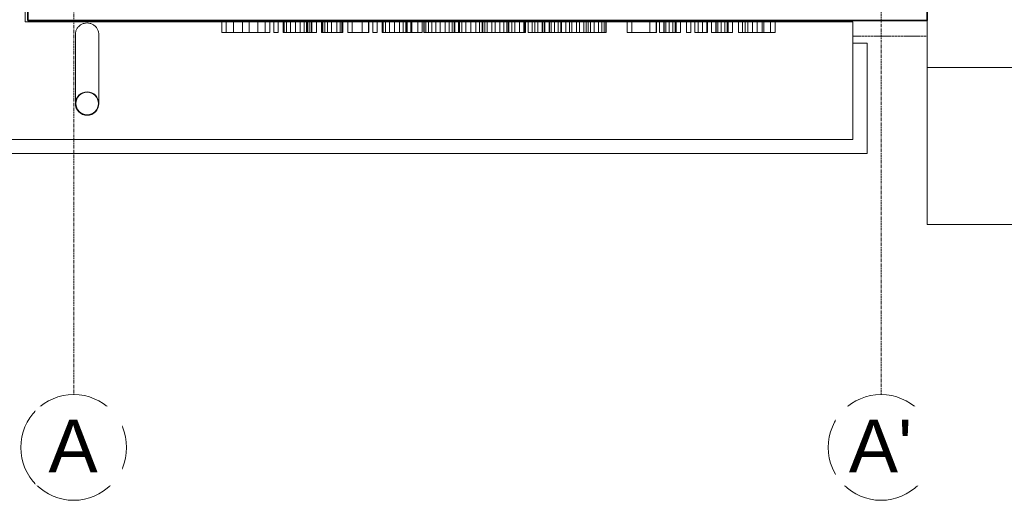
# Model space of a CAD drawing. Header units: millimetres. Extents: x -37728 to 44100, y 631619 to 691915.
# Tile 92 of 256: x -7856 to -3666, y 653044 to 655090. Entities that reach past the tile are written whole.
import ezdxf

# ---------------------------------------------------------------- set-up
doc = ezdxf.new("R2010")
doc.units = ezdxf.units.MM
doc.linetypes.add('__FK_przerywana', pattern=[0.32004, 0.16002, -0.16002])
doc.linetypes.add('Linia siatki', pattern=[2.2225, 1.27, -0.3175, 0.3175, -0.3175])
doc.layers.add('_XREF', color=7, linetype='Continuous')
for name, color, linetype, lineweight in [('A-DETL-MBND', 252, 'Continuous', 5), ('A-FLOR', 252, 'Continuous', 5), ('A-FLOR-LEVL', 252, 'Continuous', 5), ('A-GENM', 252, 'Continuous', 5), ('A-WALL', 252, 'Continuous', 35), ('P-PIPE', 252, 'Continuous', 5), ('S-GRID', 252, 'Continuous', 5), ('S-GRID-IDEN', 252, 'Continuous', 5)]:
    doc.layers.add(name, color=color, linetype=linetype, lineweight=lineweight)
doc.styles.add('Arial_2', font='arial.ttf', dxfattribs={"height": 22.5})

# ---------------------------------------------------------------- blocks, each defined once
blk = doc.blocks.new('ARu Rura spustowa okrągła ___FK_04_0 - Na ziemię _φ10_-9230879-__-00_00 Przyziemie PB')
at = {"layer": 'P-PIPE', "color": 252}
for p, q in [((7.5, 53.7), (7.5, 24.4)), ((17.5, 24.4), (17.5, 53.7))]:
    blk.add_line(p, q, dxfattribs=at)
for radius, start, end in [(5, 90, 270), (5, 270, 90), (4.8, 90, 270), (4.8, 270, 90)]:
    blk.add_arc((12.5, 53.7), radius, start, end, dxfattribs=at)
for points, knots in [([(7.5, 24.4), (7.5, 24.18), (7.53, 23.75), (7.66, 23.1), (7.87, 22.48), (8.25, 21.7), (8.92, 20.82), (9.97, 20.02), (11.19, 19.51), (12.06, 19.4), (12.5, 19.4)], [0.5, 0.5, 0.5, 0.5, 0.5416667, 0.5833333, 0.625, 0.6666667, 0.75, 0.8333333, 0.9166667, 1, 1, 1, 1]), ([(12.5, 19.4), (12.94, 19.4), (13.81, 19.51), (15.03, 20.02), (16.08, 20.82), (16.75, 21.7), (17.13, 22.48), (17.34, 23.1), (17.47, 23.75), (17.5, 24.18), (17.5, 24.4)], [0, 0, 0, 0, 0.0833333, 0.1666667, 0.25, 0.3333333, 0.375, 0.4166667, 0.4583333, 0.5, 0.5, 0.5, 0.5])]:
    blk.add_open_spline(points, degree=3, knots=knots, dxfattribs=at)
blk = doc.blocks.new('Siatka - M_Symbol siatki - okrąg mniejszy-7853319-__-00_00 Przyziemie PB')
at = {"layer": 'S-GRID-IDEN', "color": 252}
blk.add_circle((0, 0), 0.45, dxfattribs=at)
blk = doc.blocks.new('A$C4e31ac75')
at = {"layer": 'A-DETL-MBND', "linetype": '__FK_przerywana'}
blk.add_line((-753.3, -26.15), (-721.8, -26.15), dxfattribs=at)
at = {"layer": 'A-FLOR'}
for p, q in [((-1105.5, -20.1), (-1105.5, 804.45)), ((-753.3, -20.1), (-1105.5, -20.1)), ((-753.3, -29.1), (-753.3, -20.1)), ((-721.8, -19.55), (-721.8, -39.55)), ((-721.8, -39.55), (-476.1, -39.55))]:
    blk.add_line(p, q, dxfattribs=at)
at = {"layer": 'A-FLOR-LEVL'}
for p, q in [((-476.1, -39.55), (-721.8, -39.55)), ((-721.8, -106.25), (-721.8, -39.55)), ((-476.1, -106.25), (-721.8, -106.25))]:
    blk.add_line(p, q, dxfattribs=at)
at = {"layer": 'A-GENM'}
for p, q in [((-1021.9, -19.55), (-1019.96, -19.55)), ((-1021.9, -19.55), (-1021.9, -24.55)), ((-1019.96, -19.55), (-1017.58, -19.55)), ((-1019.96, -19.55), (-1019.96, -24.55)), ((-1017.58, -19.55), (-1016.84, -19.55)), ((-1016.84, -19.55), (-1016.05, -19.55)), ((-1016.84, -19.55), (-1016.84, -24.55)), ((-1016.05, -19.55), (-1013.07, -19.55)), ((-1013.07, -19.55), (-1010.27, -19.55)), ((-1013.07, -19.55), (-1013.07, -24.55)), ((-1010.27, -19.55), (-1008.1, -19.55)), ((-1010.27, -19.55), (-1010.27, -24.55)), ((-1008.1, -19.55), (-1006.48, -19.55)), ((-1006.48, -19.55), (-1005.77, -19.55)), ((-1006.48, -19.55), (-1006.48, -24.55)), ((-1005.77, -19.55), (-1003.36, -19.55)), ((-1003.36, -19.55), (-1001.42, -19.55)), ((-1003.36, -19.55), (-1003.36, -24.55)), ((-1001.42, -19.55), (-1001.42, -24.55)), ((-999.77, -19.55), (-997.89, -19.55)), ((-999.77, -19.55), (-999.77, -24.55)), ((-997.89, -19.55), (-997.89, -24.55)), ((-995.77, -19.55), (-995.4, -19.55)), ((-995.77, -19.55), (-995.77, -24.55)), ((-995.4, -19.55), (-994.31, -19.55)), ((-995.4, -19.55), (-995.4, -24.55)), ((-994.31, -19.55), (-992.63, -19.55)), ((-994.31, -19.55), (-994.31, -24.55)), ((-992.63, -19.55), (-990.52, -19.55)), ((-992.63, -19.55), (-992.63, -24.55)), ((-990.52, -19.55), (-988.47, -19.55)), ((-990.52, -19.55), (-990.52, -24.55)), ((-988.47, -19.55), (-986.84, -19.55)), ((-988.47, -19.55), (-988.47, -24.55)), ((-986.84, -19.55), (-985.77, -19.55)), ((-986.84, -19.55), (-986.84, -24.55)), ((-985.77, -19.55), (-985.41, -19.55)), ((-985.77, -19.55), (-985.77, -24.55)), ((-985.41, -19.55), (-984.64, -19.55)), ((-985.41, -19.55), (-985.41, -24.55)), ((-984.64, -19.55), (-983.8, -19.55)), ((-984.64, -19.55), (-984.64, -24.55)), ((-983.8, -19.55), (-983.52, -19.55)), ((-983.8, -19.55), (-983.8, -24.55)), ((-983.52, -19.55), (-981.64, -19.55)), ((-983.52, -19.55), (-983.52, -24.55)), ((-981.64, -19.55), (-981.64, -24.55)), ((-979.52, -19.55), (-979.29, -19.55)), ((-979.52, -19.55), (-979.52, -24.55)), ((-979.29, -19.55), (-978.95, -19.55)), ((-979.29, -19.55), (-979.29, -24.55)), ((-978.95, -19.55), (-978.02, -19.55)), ((-978.95, -19.55), (-978.95, -24.55)), ((-978.02, -19.55), (-976.83, -19.55)), ((-978.02, -19.55), (-978.02, -24.55)), ((-976.83, -19.55), (-975.21, -19.55)), ((-976.83, -19.55), (-976.83, -24.55)), ((-975.21, -19.55), (-972.91, -19.55)), ((-975.21, -19.55), (-975.21, -24.55)), ((-972.91, -19.55), (-971.46, -19.55)), ((-972.91, -19.55), (-972.91, -24.55)), ((-971.46, -19.55), (-970.81, -19.55)), ((-971.46, -19.55), (-971.46, -24.55)), ((-970.81, -19.55), (-970.34, -19.55)), ((-970.81, -19.55), (-970.81, -24.55)), ((-970.81, -19.55), (-970.81, -24.55)), ((-970.34, -19.55), (-970.34, -24.55)), ((-968.22, -19.55), (-966.34, -19.55)), ((-968.22, -19.55), (-968.22, -24.55)), ((-966.34, -19.55), (-962.11, -19.55)), ((-966.34, -19.55), (-966.34, -24.55)), ((-962.11, -19.55), (-959.51, -19.55)), ((-962.11, -19.55), (-962.11, -24.55)), ((-959.51, -19.55), (-959.27, -19.55)), ((-959.51, -19.55), (-959.51, -24.55)), ((-959.27, -19.55), (-959.27, -24.55)), ((-957.63, -19.55), (-955.74, -19.55)), ((-957.63, -19.55), (-957.63, -24.55)), ((-955.74, -19.55), (-955.74, -24.55)), ((-953.62, -19.55), (-953.26, -19.55)), ((-953.62, -19.55), (-953.62, -24.55)), ((-953.26, -19.55), (-952.16, -19.55)), ((-953.26, -19.55), (-953.26, -24.55)), ((-952.16, -19.55), (-950.49, -19.55)), ((-952.16, -19.55), (-952.16, -24.55)), ((-950.49, -19.55), (-948.37, -19.55)), ((-950.49, -19.55), (-950.49, -24.55)), ((-948.37, -19.55), (-946.33, -19.55)), ((-948.37, -19.55), (-948.37, -24.55)), ((-946.33, -19.55), (-944.69, -19.55)), ((-946.33, -19.55), (-946.33, -24.55)), ((-944.69, -19.55), (-943.62, -19.55)), ((-944.69, -19.55), (-944.69, -24.55)), ((-943.62, -19.55), (-943.26, -19.55)), ((-943.62, -19.55), (-943.62, -24.55)), ((-943.26, -19.55), (-943.26, -24.55)), ((-943.26, -19.55), (-942.95, -19.55)), ((-942.95, -19.55), (-941.44, -19.55)), ((-942.95, -19.55), (-942.95, -24.55)), ((-941.44, -19.55), (-941.03, -19.55)), ((-941.44, -19.55), (-941.44, -24.55)), ((-941.03, -19.55), (-940.43, -19.55)), ((-941.03, -19.55), (-941.03, -24.55)), ((-940.43, -19.55), (-938.52, -19.55)), ((-938.52, -19.55), (-936.55, -19.55)), ((-938.52, -19.55), (-938.52, -24.55)), ((-936.55, -19.55), (-936.55, -24.55)), ((-935.96, -19.55), (-935.74, -19.55)), ((-935.96, -19.55), (-935.96, -24.55)), ((-935.74, -19.55), (-935.07, -19.55)), ((-935.74, -19.55), (-935.74, -24.55)), ((-935.07, -19.55), (-933.99, -19.55)), ((-935.07, -19.55), (-935.07, -24.55)), ((-933.99, -19.55), (-932.54, -19.55)), ((-933.99, -19.55), (-933.99, -24.55)), ((-932.54, -19.55), (-930.81, -19.55)), ((-932.54, -19.55), (-932.54, -24.55)), ((-930.81, -19.55), (-928.92, -19.55)), ((-930.81, -19.55), (-930.81, -24.55)), ((-928.92, -19.55), (-926.85, -19.55)), ((-928.92, -19.55), (-928.92, -24.55)), ((-926.85, -19.55), (-925.14, -19.55)), ((-926.85, -19.55), (-926.85, -24.55)), ((-925.14, -19.55), (-923.85, -19.55)), ((-925.14, -19.55), (-925.14, -24.55)), ((-923.85, -19.55), (-923.02, -19.55)), ((-923.85, -19.55), (-923.85, -24.55)), ((-923.02, -19.55), (-922.78, -19.55)), ((-923.02, -19.55), (-923.02, -24.55)), ((-922.78, -19.55), (-922.78, -24.55)), ((-922.78, -19.55), (-921.13, -19.55)), ((-921.13, -19.55), (-920.77, -19.55)), ((-921.13, -19.55), (-921.13, -24.55)), ((-920.77, -19.55), (-919.67, -19.55)), ((-920.77, -19.55), (-920.77, -24.55)), ((-919.67, -19.55), (-917.99, -19.55)), ((-919.67, -19.55), (-919.67, -24.55)), ((-917.99, -19.55), (-915.88, -19.55)), ((-917.99, -19.55), (-917.99, -24.55)), ((-915.88, -19.55), (-913.84, -19.55)), ((-915.88, -19.55), (-915.88, -24.55)), ((-913.84, -19.55), (-912.2, -19.55)), ((-913.84, -19.55), (-913.84, -24.55)), ((-912.2, -19.55), (-911.13, -19.55)), ((-912.2, -19.55), (-912.2, -24.55)), ((-911.13, -19.55), (-910.77, -19.55)), ((-911.13, -19.55), (-911.13, -24.55)), ((-910.77, -19.55), (-910.77, -24.55)), ((-910.77, -19.55), (-909.94, -19.55)), ((-909.94, -19.55), (-908.89, -19.55)), ((-909.94, -19.55), (-909.94, -24.55)), ((-908.89, -19.55), (-907.01, -19.55)), ((-908.89, -19.55), (-908.89, -24.55)), ((-907.01, -19.55), (-905.56, -19.55)), ((-907.01, -19.55), (-907.01, -24.55)), ((-905.56, -19.55), (-903.6, -19.55)), ((-905.56, -19.55), (-905.56, -24.55)), ((-903.6, -19.55), (-901.82, -19.55)), ((-903.6, -24.55), (-903.6, -19.55)), ((-901.82, -19.55), (-900.61, -19.55)), ((-901.82, -19.55), (-901.82, -24.55)), ((-900.61, -19.55), (-900.04, -19.55)), ((-900.61, -19.55), (-900.61, -24.55)), ((-900.04, -19.55), (-899.94, -19.55)), ((-900.04, -19.55), (-900.04, -24.55)), ((-899.94, -19.55), (-899.71, -19.55)), ((-899.94, -19.55), (-899.94, -24.55)), ((-899.71, -19.55), (-898.53, -19.55)), ((-899.71, -19.55), (-899.71, -24.55)), ((-898.53, -19.55), (-897.12, -19.55)), ((-898.53, -19.55), (-898.53, -24.55)), ((-897.12, -19.55), (-895.23, -19.55)), ((-897.12, -19.55), (-897.12, -24.55)), ((-895.23, -19.55), (-893.35, -19.55)), ((-895.23, -19.55), (-895.23, -24.55)), ((-893.35, -19.55), (-893.11, -19.55)), ((-893.35, -19.55), (-893.35, -24.55)), ((-893.11, -19.55), (-893.11, -24.55)), ((-893.11, -19.55), (-892.74, -19.55)), ((-892.74, -19.55), (-892.64, -19.55)), ((-892.74, -19.55), (-892.74, -24.55)), ((-892.64, -19.55), (-892.64, -24.55)), ((-891.47, -19.55), (-889.82, -19.55)), ((-891.47, -19.55), (-891.47, -24.55)), ((-889.82, -19.55), (-888.65, -19.55)), ((-889.82, -19.55), (-889.82, -24.55)), ((-888.65, -19.55), (-887.47, -19.55)), ((-888.65, -19.55), (-888.65, -24.55)), ((-887.47, -19.55), (-885.58, -19.55)), ((-887.47, -19.55), (-887.47, -24.55)), ((-885.58, -19.55), (-885.24, -19.55)), ((-885.58, -19.55), (-885.58, -24.55)), ((-885.24, -19.55), (-884.51, -19.55)), ((-885.24, -19.55), (-885.24, -24.55)), ((-884.51, -19.55), (-884.4, -19.55)), ((-884.51, -19.55), (-884.51, -24.55)), ((-884.4, -19.55), (-882.52, -19.55)), ((-884.4, -19.55), (-884.4, -24.55)), ((-882.52, -19.55), (-882.4, -19.55)), ((-882.52, -19.55), (-882.52, -24.55)), ((-882.4, -19.55), (-881.66, -19.55)), ((-882.4, -19.55), (-882.4, -24.55)), ((-881.66, -19.55), (-880.26, -19.55)), ((-881.66, -19.55), (-881.66, -24.55)), ((-880.26, -19.55), (-878.68, -19.55)), ((-880.26, -19.55), (-880.26, -24.55)), ((-878.68, -19.55), (-877.64, -19.55)), ((-878.68, -19.55), (-878.68, -24.55)), ((-877.64, -19.55), (-877.34, -19.55)), ((-877.64, -19.55), (-877.64, -24.55)), ((-877.34, -19.55), (-875.46, -19.55)), ((-877.34, -19.55), (-877.34, -24.55)), ((-875.46, -19.55), (-873.94, -19.55)), ((-875.46, -19.55), (-875.46, -24.55)), ((-873.94, -19.55), (-872.87, -19.55)), ((-873.94, -19.55), (-873.94, -24.55)), ((-872.87, -19.55), (-870.98, -19.55)), ((-872.87, -19.55), (-872.87, -24.55)), ((-870.98, -19.55), (-869.69, -19.55)), ((-870.98, -19.55), (-870.98, -24.55)), ((-869.69, -19.55), (-867.84, -19.55)), ((-869.69, -19.55), (-869.69, -24.55)), ((-867.84, -19.55), (-866.8, -19.55)), ((-867.84, -19.55), (-867.84, -24.55)), ((-866.8, -19.55), (-865.96, -19.55)), ((-866.8, -19.55), (-866.8, -24.55)), ((-865.96, -19.55), (-864.92, -19.55)), ((-865.96, -19.55), (-865.96, -24.55)), ((-864.92, -19.55), (-863.45, -19.55)), ((-864.92, -19.55), (-864.92, -24.55)), ((-863.45, -19.55), (-861.59, -19.55)), ((-863.45, -19.55), (-863.45, -24.55)), ((-861.59, -19.55), (-860.18, -19.55)), ((-861.59, -19.55), (-861.59, -24.55)), ((-860.18, -19.55), (-859.13, -19.55)), ((-860.18, -19.55), (-860.18, -24.55)), ((-859.13, -19.55), (-858.48, -19.55)), ((-859.13, -24.55), (-859.13, -19.55)), ((-858.48, -19.55), (-858.27, -19.55)), ((-858.48, -19.55), (-858.48, -24.55)), ((-858.27, -19.55), (-858.27, -24.55)), ((-849.32, -19.55), (-847.44, -19.55)), ((-849.32, -19.55), (-849.32, -24.55)), ((-847.44, -19.55), (-839.71, -19.55)), ((-847.44, -19.55), (-847.44, -24.55)), ((-839.71, -19.55), (-837.08, -19.55)), ((-839.71, -19.55), (-839.71, -24.55)), ((-837.08, -19.55), (-836.84, -19.55)), ((-837.08, -19.55), (-837.08, -24.55)), ((-836.84, -19.55), (-836.84, -24.55)), ((-835.67, -19.55), (-833.78, -19.55)), ((-835.67, -19.55), (-835.67, -24.55)), ((-833.78, -19.55), (-833.67, -19.55)), ((-833.78, -19.55), (-833.78, -24.55)), ((-833.67, -19.55), (-832.92, -19.55)), ((-833.67, -19.55), (-833.67, -24.55)), ((-832.92, -19.55), (-831.52, -19.55)), ((-832.92, -19.55), (-832.92, -24.55)), ((-831.52, -19.55), (-829.95, -19.55)), ((-831.52, -19.55), (-831.52, -24.55)), ((-829.95, -19.55), (-828.91, -19.55)), ((-829.95, -19.55), (-829.95, -24.55)), ((-828.91, -19.55), (-828.6, -19.55)), ((-828.91, -19.55), (-828.91, -24.55)), ((-828.6, -19.55), (-826.72, -19.55)), ((-828.6, -19.55), (-828.6, -24.55)), ((-826.72, -19.55), (-826.72, -24.55)), ((-824.13, -19.55), (-822.25, -19.55)), ((-824.13, -19.55), (-824.13, -24.55)), ((-822.25, -19.55), (-822.25, -24.55)), ((-820.6, -19.55), (-819.18, -19.55)), ((-820.6, -19.55), (-820.6, -24.55)), ((-819.18, -19.55), (-817.3, -19.55)), ((-819.18, -19.55), (-819.18, -24.55)), ((-817.3, -19.55), (-815.42, -19.55)), ((-817.3, -19.55), (-817.3, -24.55)), ((-815.42, -19.55), (-815.18, -19.55)), ((-815.42, -19.55), (-815.42, -24.55)), ((-815.18, -19.55), (-815.18, -24.55)), ((-813.53, -19.55), (-811.65, -19.55)), ((-813.53, -19.55), (-813.53, -24.55)), ((-811.65, -19.55), (-811.54, -19.55)), ((-811.65, -19.55), (-811.65, -24.55)), ((-811.54, -19.55), (-810.79, -19.55)), ((-811.54, -19.55), (-811.54, -24.55)), ((-810.79, -19.55), (-809.39, -19.55)), ((-810.79, -19.55), (-810.79, -24.55)), ((-809.39, -19.55), (-807.82, -19.55)), ((-809.39, -19.55), (-809.39, -24.55)), ((-807.82, -19.55), (-806.78, -19.55)), ((-807.82, -19.55), (-807.82, -24.55)), ((-806.78, -19.55), (-806.47, -19.55)), ((-806.78, -19.55), (-806.78, -24.55)), ((-806.47, -19.55), (-804.59, -19.55)), ((-806.47, -19.55), (-806.47, -24.55)), ((-804.59, -19.55), (-804.59, -24.55)), ((-802, -19.55), (-800.35, -19.55)), ((-802, -19.55), (-802, -24.55)), ((-800.35, -19.55), (-799.18, -19.55)), ((-800.35, -19.55), (-800.35, -24.55)), ((-799.18, -19.55), (-798, -19.55)), ((-799.18, -19.55), (-799.18, -24.55)), ((-798, -19.55), (-796.11, -19.55)), ((-798, -19.55), (-798, -24.55)), ((-796.11, -19.55), (-794.12, -19.55)), ((-796.11, -19.55), (-796.11, -24.55)), ((-794.12, -19.55), (-792, -19.55)), ((-794.12, -19.55), (-794.12, -24.55)), ((-792, -19.55), (-791.26, -19.55)), ((-792, -19.55), (-792, -24.55)), ((-791.26, -19.55), (-790.52, -19.55)), ((-791.26, -19.55), (-791.26, -24.55)), ((-790.52, -19.55), (-788.34, -19.55)), ((-788.34, -19.55), (-786.37, -19.55)), ((-788.34, -19.55), (-788.34, -24.55)), ((-786.37, -19.55), (-786.37, -24.55)), ((-1019.96, -24.55), (-1021.9, -24.55)), ((-1017.58, -24.55), (-1019.96, -24.55)), ((-1016.84, -24.55), (-1017.58, -24.55)), ((-1016.05, -24.55), (-1016.84, -24.55)), ((-1013.07, -24.55), (-1016.05, -24.55)), ((-1010.27, -24.55), (-1013.07, -24.55)), ((-1008.1, -24.55), (-1010.27, -24.55)), ((-1006.48, -24.55), (-1008.1, -24.55)), ((-1005.77, -24.55), (-1006.48, -24.55)), ((-1003.36, -24.55), (-1005.77, -24.55)), ((-1001.42, -24.55), (-1003.36, -24.55)), ((-997.89, -24.55), (-999.77, -24.55)), ((-995.4, -24.55), (-995.77, -24.55)), ((-994.31, -24.55), (-995.4, -24.55)), ((-992.63, -24.55), (-994.31, -24.55)), ((-990.52, -24.55), (-992.63, -24.55)), ((-988.47, -24.55), (-990.52, -24.55)), ((-986.84, -24.55), (-988.47, -24.55)), ((-985.77, -24.55), (-986.84, -24.55)), ((-985.41, -24.55), (-985.77, -24.55)), ((-984.64, -24.55), (-985.41, -24.55)), ((-983.8, -24.55), (-984.64, -24.55)), ((-983.52, -24.55), (-983.8, -24.55)), ((-981.64, -24.55), (-983.52, -24.55)), ((-979.29, -24.55), (-979.52, -24.55)), ((-978.95, -24.55), (-979.29, -24.55)), ((-978.02, -24.55), (-978.95, -24.55)), ((-976.83, -24.55), (-978.02, -24.55)), ((-975.21, -24.55), (-976.83, -24.55)), ((-972.91, -24.55), (-975.21, -24.55)), ((-971.46, -24.55), (-972.91, -24.55)), ((-970.81, -24.55), (-971.46, -24.55)), ((-970.34, -24.55), (-970.81, -24.55)), ((-966.34, -24.55), (-968.22, -24.55)), ((-962.11, -24.55), (-966.34, -24.55)), ((-959.51, -24.55), (-962.11, -24.55)), ((-959.27, -24.55), (-959.51, -24.55)), ((-955.74, -24.55), (-957.63, -24.55)), ((-953.26, -24.55), (-953.62, -24.55)), ((-952.16, -24.55), (-953.26, -24.55)), ((-950.49, -24.55), (-952.16, -24.55)), ((-948.37, -24.55), (-950.49, -24.55)), ((-946.33, -24.55), (-948.37, -24.55)), ((-944.69, -24.55), (-946.33, -24.55)), ((-943.62, -24.55), (-944.69, -24.55)), ((-943.26, -24.55), (-943.62, -24.55)), ((-942.95, -24.55), (-943.26, -24.55)), ((-941.44, -24.55), (-942.95, -24.55)), ((-941.03, -24.55), (-941.44, -24.55)), ((-940.43, -24.55), (-941.03, -24.55)), ((-938.52, -24.55), (-940.43, -24.55)), ((-936.55, -24.55), (-938.52, -24.55)), ((-935.74, -24.55), (-935.96, -24.55)), ((-935.07, -24.55), (-935.74, -24.55)), ((-933.99, -24.55), (-935.07, -24.55)), ((-932.54, -24.55), (-933.99, -24.55)), ((-930.81, -24.55), (-932.54, -24.55)), ((-928.92, -24.55), (-930.81, -24.55)), ((-926.85, -24.55), (-928.92, -24.55)), ((-925.14, -24.55), (-926.85, -24.55)), ((-923.85, -24.55), (-925.14, -24.55)), ((-923.02, -24.55), (-923.85, -24.55)), ((-922.78, -24.55), (-923.02, -24.55)), ((-921.13, -24.55), (-922.78, -24.55)), ((-920.77, -24.55), (-921.13, -24.55)), ((-919.67, -24.55), (-920.77, -24.55)), ((-917.99, -24.55), (-919.67, -24.55)), ((-915.88, -24.55), (-917.99, -24.55)), ((-913.84, -24.55), (-915.88, -24.55)), ((-912.2, -24.55), (-913.84, -24.55)), ((-911.13, -24.55), (-912.2, -24.55)), ((-910.77, -24.55), (-911.13, -24.55)), ((-909.94, -24.55), (-910.77, -24.55)), ((-908.89, -24.55), (-909.94, -24.55)), ((-907.01, -24.55), (-908.89, -24.55)), ((-905.56, -24.55), (-907.01, -24.55)), ((-903.6, -24.55), (-905.56, -24.55)), ((-901.82, -24.55), (-903.6, -24.55)), ((-900.61, -24.55), (-901.82, -24.55)), ((-900.04, -24.55), (-900.61, -24.55)), ((-899.94, -24.55), (-900.04, -24.55)), ((-899.71, -24.55), (-899.94, -24.55)), ((-898.53, -24.55), (-899.71, -24.55)), ((-897.12, -24.55), (-898.53, -24.55)), ((-895.23, -24.55), (-897.12, -24.55)), ((-893.35, -24.55), (-895.23, -24.55)), ((-893.11, -24.55), (-893.35, -24.55)), ((-892.74, -24.55), (-893.11, -24.55)), ((-892.64, -24.55), (-892.74, -24.55)), ((-889.82, -24.55), (-891.47, -24.55)), ((-888.65, -24.55), (-889.82, -24.55)), ((-887.47, -24.55), (-888.65, -24.55)), ((-885.58, -24.55), (-887.47, -24.55)), ((-885.24, -24.55), (-885.58, -24.55)), ((-884.51, -24.55), (-885.24, -24.55)), ((-884.4, -24.55), (-884.51, -24.55)), ((-882.52, -24.55), (-884.4, -24.55)), ((-882.4, -24.55), (-882.52, -24.55)), ((-881.66, -24.55), (-882.4, -24.55)), ((-880.26, -24.55), (-881.66, -24.55)), ((-878.68, -24.55), (-880.26, -24.55)), ((-877.64, -24.55), (-878.68, -24.55)), ((-877.34, -24.55), (-877.64, -24.55)), ((-875.46, -24.55), (-877.34, -24.55)), ((-873.94, -24.55), (-875.46, -24.55)), ((-872.87, -24.55), (-873.94, -24.55)), ((-870.98, -24.55), (-872.87, -24.55)), ((-869.69, -24.55), (-870.98, -24.55)), ((-867.84, -24.55), (-869.69, -24.55)), ((-866.8, -24.55), (-867.84, -24.55)), ((-865.96, -24.55), (-866.8, -24.55)), ((-864.92, -24.55), (-865.96, -24.55)), ((-863.45, -24.55), (-864.92, -24.55)), ((-861.59, -24.55), (-863.45, -24.55)), ((-860.18, -24.55), (-861.59, -24.55)), ((-859.13, -24.55), (-860.18, -24.55)), ((-858.48, -24.55), (-859.13, -24.55)), ((-858.27, -24.55), (-858.48, -24.55)), ((-847.44, -24.55), (-849.32, -24.55)), ((-839.71, -24.55), (-847.44, -24.55)), ((-837.08, -24.55), (-839.71, -24.55)), ((-836.84, -24.55), (-837.08, -24.55)), ((-833.78, -24.55), (-835.67, -24.55)), ((-833.67, -24.55), (-833.78, -24.55)), ((-832.92, -24.55), (-833.67, -24.55)), ((-831.52, -24.55), (-832.92, -24.55)), ((-829.95, -24.55), (-831.52, -24.55)), ((-828.91, -24.55), (-829.95, -24.55)), ((-828.6, -24.55), (-828.91, -24.55)), ((-826.72, -24.55), (-828.6, -24.55)), ((-822.25, -24.55), (-824.13, -24.55)), ((-819.18, -24.55), (-820.6, -24.55)), ((-817.3, -24.55), (-819.18, -24.55)), ((-815.42, -24.55), (-817.3, -24.55)), ((-815.18, -24.55), (-815.42, -24.55)), ((-811.65, -24.55), (-813.53, -24.55)), ((-811.54, -24.55), (-811.65, -24.55)), ((-810.79, -24.55), (-811.54, -24.55)), ((-809.39, -24.55), (-810.79, -24.55)), ((-807.82, -24.55), (-809.39, -24.55)), ((-806.78, -24.55), (-807.82, -24.55)), ((-806.47, -24.55), (-806.78, -24.55)), ((-804.59, -24.55), (-806.47, -24.55)), ((-800.35, -24.55), (-802, -24.55)), ((-799.18, -24.55), (-800.35, -24.55)), ((-798, -24.55), (-799.18, -24.55)), ((-796.11, -24.55), (-798, -24.55)), ((-794.12, -24.55), (-796.11, -24.55)), ((-792, -24.55), (-794.12, -24.55)), ((-791.26, -24.55), (-792, -24.55)), ((-790.52, -24.55), (-791.26, -24.55)), ((-788.34, -24.55), (-790.52, -24.55)), ((-786.37, -24.55), (-788.34, -24.55))]:
    blk.add_line(p, q, dxfattribs=at)
at = {"layer": 'A-WALL'}
for p, q in [((-1104.45, 804.45), (-1104.45, -19.55)), ((-721.8, -19.55), (-721.8, 110.45)), ((-1104.45, -19.55), (-721.8, -19.55))]:
    blk.add_line(p, q, dxfattribs=at)
at = {"layer": 'A-WALL', "lineweight": 5}
for p, q in [((-753.3, -70.1), (-753.3, -29.1)), ((-753.3, -29.1), (-747.3, -29.1)), ((-747.3, -29.1), (-747.3, -76.1)), ((-1155.5, -70.1), (-753.3, -70.1)), ((-747.3, -76.1), (-1161.5, -76.1))]:
    blk.add_line(p, q, dxfattribs=at)
at = {"layer": 'S-GRID', "linetype": 'Linia siatki'}
for p, q in [((-1084.9, 934.4), (-1084.9, -178.7)), ((-741.35, 185.71), (-741.35, -178.7))]:
    blk.add_line(p, q, dxfattribs=at)
at = {"layer": 'P-PIPE', "rotation": 180}
blk.add_blockref('ARu Rura spustowa okrągła ___FK_04_0 - Na ziemię _φ10_-9230879-__-00_00 Przyziemie PB', (-1066.69, -1.15), dxfattribs=at)
at = {"layer": 'S-GRID-IDEN', "xscale": 49.99999999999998, "yscale": 49.99999999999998, "zscale": 49.99999999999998, "rotation": 180}
for p in [(-1084.9, -201.2), (-741.35, -201.2)]:
    blk.add_blockref('Siatka - M_Symbol siatki - okrąg mniejszy-7853319-__-00_00 Przyziemie PB', p, dxfattribs=at)
at = {"layer": 'S-GRID-IDEN', "char_height": 22.5, "attachment_point": 1, "style": 'Arial_2', "bg_fill": 3, "box_fill_scale": 1.25, "bg_fill_color": 256, "bg_fill_true_color": 13158600, "bg_fill_transparency": 0}
for s, insert, width in [('\\fArial|b0|i0|c238|p34|;A', (-1095.64, -189.31), 25.654), ("A'", (-755.07, -189.31), 32.8692)]:
    blk.add_mtext(s, dxfattribs=dict(at, insert=insert, width=width))

msp = doc.modelspace()

# ---------------------------------------------------------------- block references
at = {"layer": '_XREF', "xscale": 10, "yscale": 10, "zscale": 10}
msp.add_blockref('A$C4e31ac75', (3222.8, 655281.1), dxfattribs=at)

doc.saveas('drawing.dxf')
